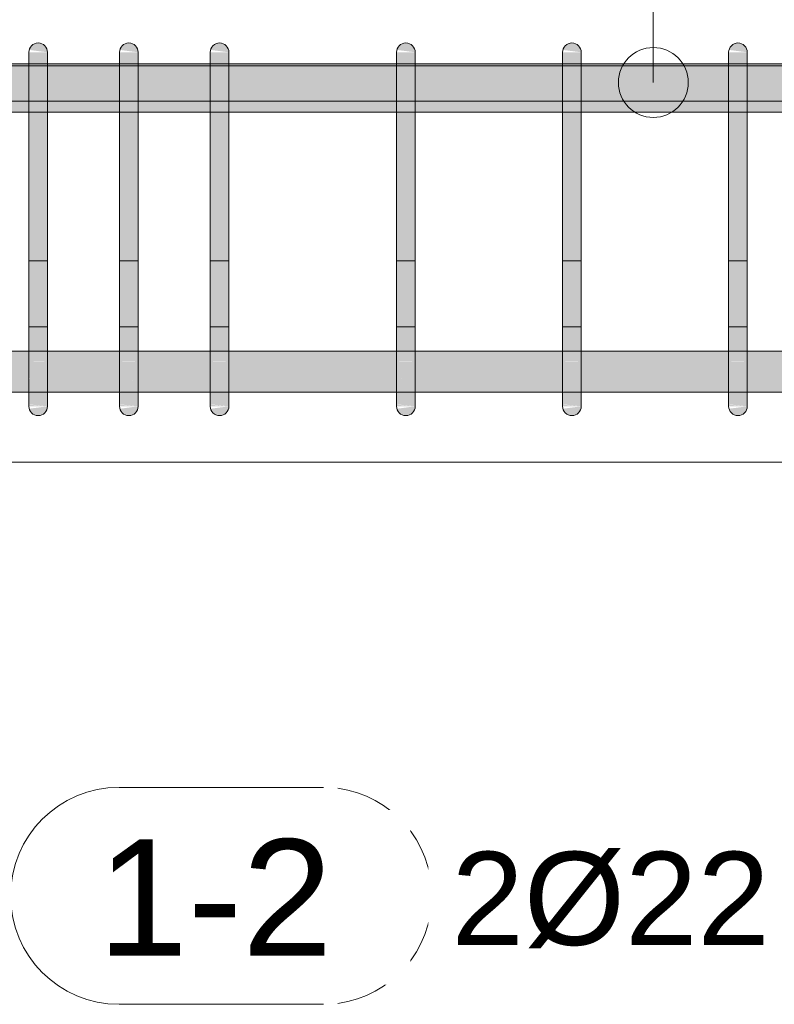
# Model space of a CAD drawing. Header units: millimetres. Extents: x -25607 to 9385, y 1894 to 10168.
# Tile 155 of 181: x 4439 to 4844, y 8379 to 8908. Entities that reach past the tile are written whole.
import ezdxf

# ---------------------------------------------------------------- set-up
doc = ezdxf.new("R2010")
doc.units = ezdxf.units.MM
for name, color, linetype, lineweight in [('S-BEAM', 12, 'Continuous', 9), ('S-RBAR', 171, 'Continuous', 5), ('S-RBAR-IDEN', 171, 'Continuous', 5)]:
    doc.layers.add(name, color=color, linetype=linetype, lineweight=lineweight)
doc.styles.add('Arial', font='arial.ttf', dxfattribs={"height": 50})
doc.styles.add('Arial_1', font='arial.ttf', dxfattribs={"height": 62.5})

# ---------------------------------------------------------------- blocks, each defined once
blk = doc.blocks.new('Popisek výztuže - _Typ_ množství_PRAVÝ-500031-V5')
at = {"layer": 'S-RBAR-IDEN'}
for p, q in [((-9208.82, 5575.12), (-9318.52, 5575.12)), ((-9318.52, 5458.68), (-9208.82, 5458.68))]:
    blk.add_line(p, q, dxfattribs=at)
for centre, start, end in [((-9318.52, 5516.9), 90, 270), ((-9208.82, 5516.9), 277.6434, 82.3566)]:
    blk.add_arc(centre, 58.22, start, end, dxfattribs=at)

msp = doc.modelspace()

# ---------------------------------------------------------------- hatches: boundary and pattern name
at = {"layer": 'S-RBAR'}
for points in [[(4454.26, 8890), (4454.09, 8891.29), (4453.59, 8892.5), (4452.79, 8893.54), (4451.76, 8894.33), (4450.55, 8894.83), (4449.26, 8895), (4447.96, 8894.83), (4446.76, 8894.33), (4445.57, 8893.34), (4444.93, 8892.5), (4444.43, 8891.29), (4454.09, 8890.02)], [(4502.94, 8890), (4502.77, 8891.29), (4502.27, 8892.5), (4501.48, 8893.54), (4500.44, 8894.33), (4499.24, 8894.83), (4497.94, 8895), (4496.65, 8894.83), (4495.44, 8894.33), (4494.41, 8893.54), (4493.61, 8892.5), (4493.11, 8891.29), (4502.77, 8890.02)], [(4551.63, 8890), (4551.46, 8891.29), (4550.96, 8892.5), (4550.17, 8893.54), (4549.13, 8894.33), (4547.93, 8894.83), (4546.63, 8895), (4545.34, 8894.83), (4544.13, 8894.33), (4543.1, 8893.54), (4542.3, 8892.5), (4541.8, 8891.29), (4551.46, 8890.02)], [(4651.63, 8890), (4651.46, 8891.29), (4650.96, 8892.5), (4650.17, 8893.54), (4649.13, 8894.33), (4647.93, 8894.83), (4646.63, 8895), (4645.34, 8894.83), (4644.13, 8894.33), (4643.1, 8893.54), (4642.3, 8892.5), (4641.8, 8891.29), (4651.46, 8890.02)], [(4740.74, 8890), (4740.57, 8891.29), (4740.07, 8892.5), (4739.28, 8893.54), (4738.24, 8894.33), (4737.04, 8894.83), (4735.74, 8895), (4734.45, 8894.83), (4733.24, 8894.33), (4732.21, 8893.54), (4731.41, 8892.5), (4730.92, 8891.29), (4740.57, 8890.02)], [(4829.86, 8890), (4829.69, 8891.29), (4829.19, 8892.5), (4828.39, 8893.54), (4827.36, 8894.33), (4826.15, 8894.83), (4824.86, 8895), (4823.56, 8894.83), (4822.36, 8894.33), (4821.32, 8893.54), (4820.53, 8892.5), (4820.03, 8891.29), (4829.69, 8890.02)], [(4445.57, 8865), (4454.26, 8865), (4454.26, 8890), (4444.26, 8890), (4444.26, 8865)], [(4502.94, 8865), (4502.94, 8890), (4492.94, 8890), (4492.94, 8865)], [(4551.63, 8865), (4551.63, 8890), (4541.63, 8890), (4541.63, 8865)], [(4651.63, 8865), (4651.63, 8890), (4641.63, 8890), (4641.63, 8865)], [(4740.74, 8865), (4740.74, 8890), (4730.74, 8890), (4730.74, 8865)], [(4829.86, 8865), (4829.86, 8890), (4819.86, 8890), (4819.86, 8865)], [(4445.57, 8725), (4454.26, 8725), (4454.26, 8865), (4444.26, 8865), (4444.26, 8725)], [(4502.94, 8725), (4502.94, 8865), (4492.94, 8865), (4492.94, 8725)], [(4551.63, 8725), (4551.63, 8865), (4541.63, 8865), (4541.63, 8725)], [(4641.63, 8725), (4651.63, 8725), (4651.63, 8865), (4641.63, 8865), (4641.63, 8742.55)], [(4730.74, 8725), (4740.74, 8725), (4740.74, 8865), (4730.74, 8865), (4730.74, 8742.55)], [(4819.86, 8725), (4829.86, 8725), (4829.86, 8865), (4819.86, 8865), (4819.86, 8742.55)], [(4449.26, 8695), (4450.55, 8695.17), (4451.76, 8695.67), (4452.79, 8696.46), (4453.59, 8697.5), (4454.09, 8698.71), (4454.09, 8699.98), (4444.43, 8698.71), (4445.57, 8696.66), (4445.72, 8696.46), (4446.76, 8695.67), (4447.96, 8695.17)], [(4497.94, 8695), (4499.24, 8695.17), (4500.44, 8695.67), (4501.48, 8696.46), (4502.27, 8697.5), (4502.77, 8698.71), (4502.77, 8699.98), (4493.11, 8698.71), (4493.61, 8697.5), (4494.41, 8696.46), (4495.44, 8695.67), (4496.65, 8695.17)], [(4546.63, 8695), (4547.93, 8695.17), (4549.13, 8695.67), (4550.17, 8696.46), (4550.96, 8697.5), (4551.46, 8698.71), (4551.46, 8699.98), (4541.8, 8698.71), (4542.3, 8697.5), (4543.1, 8696.46), (4544.13, 8695.67), (4545.34, 8695.17)], [(4646.63, 8695), (4647.93, 8695.17), (4649.13, 8695.67), (4650.17, 8696.46), (4650.96, 8697.5), (4651.46, 8698.71), (4651.46, 8699.98), (4641.8, 8698.71), (4642.3, 8697.5), (4643.1, 8696.46), (4644.13, 8695.67), (4645.34, 8695.17)], [(4735.74, 8695), (4737.04, 8695.17), (4738.24, 8695.67), (4739.28, 8696.46), (4740.07, 8697.5), (4740.57, 8698.71), (4740.57, 8699.98), (4730.92, 8698.71), (4731.41, 8697.5), (4732.21, 8696.46), (4733.24, 8695.67), (4734.45, 8695.17)], [(4824.86, 8695), (4826.15, 8695.17), (4827.36, 8695.67), (4828.39, 8696.46), (4829.19, 8697.5), (4829.69, 8698.71), (4829.69, 8699.98), (4820.03, 8698.71), (4820.53, 8697.5), (4821.32, 8696.46), (4822.36, 8695.67), (4823.56, 8695.17)]]:
    msp.add_hatch(color=256, dxfattribs=at).paths.add_polyline_path(points)
h = msp.add_hatch(color=256, dxfattribs=at)
h.paths.add_polyline_path([(5938.19, 8857.8), (5969.21, 8857.8), (5969.21, 8882.8), (5785.06, 8882.8), (5785.06, 8857.8), (5894.29, 8857.8)])
h.paths.add_polyline_path([(4016.06, 8857.8), (4054.75, 8857.8), (4054.75, 8882.8), (4016.06, 8882.8), (4016.06, 8865)])
h.paths.add_polyline_path([(4651.63, 8857.8), (4730.74, 8857.8), (4730.74, 8882.8), (4651.63, 8882.8), (4651.63, 8865)])
h.paths.add_polyline_path([(1019.44, 8857.8), (1209.04, 8857.8), (1209.04, 8882.8), (1019.44, 8882.8), (1019.44, 8865)])
h.paths.add_polyline_path([(4006.06, 8857.8), (4006.06, 8882.8), (3967.37, 8882.8), (3967.37, 8857.8)])
h.paths.add_polyline_path([(4621.18, 8857.8), (4641.63, 8857.8), (4641.63, 8882.8), (4551.63, 8882.8), (4551.63, 8857.8), (4577.28, 8857.8)])
h.paths.add_polyline_path([(4064.75, 8857.8), (4103.44, 8857.8), (4103.44, 8882.8), (4064.75, 8882.8), (4064.75, 8865)])
h.paths.add_polyline_path([(1219.04, 8857.8), (1408.65, 8857.8), (1408.65, 8882.8), (1219.04, 8882.8), (1219.04, 8865)])
h.paths.add_polyline_path([(5775.06, 8857.8), (5775.06, 8882.8), (5585.68, 8882.8), (5585.68, 8857.8), (5762.59, 8857.8)])
h.paths.add_polyline_path([(2909.06, 8857.8), (2923.16, 8857.8), (2923.16, 8882.8), (2834.64, 8882.8), (2834.64, 8857.8)])
h.paths.add_polyline_path([(3957.37, 8857.8), (3957.37, 8882.8), (3918.68, 8882.8), (3918.77, 8857.8)])
h.paths.add_polyline_path([(2933.16, 8857.8), (3021.68, 8857.8), (3021.68, 8882.8), (2933.16, 8882.8), (2933.16, 8865)])
h.paths.add_polyline_path([(4113.44, 8857.8), (4152.12, 8857.8), (4152.12, 8882.8), (4113.44, 8882.8), (4113.44, 8865)])
h.paths.add_polyline_path([(3031.68, 8857.8), (3120.2, 8857.8), (3120.2, 8882.8), (3031.68, 8882.8), (3031.68, 8865)])
h.paths.add_polyline_path([(5575.68, 8857.8), (5575.68, 8882.8), (5386.3, 8882.8), (5386.3, 8857.8), (5543.08, 8857.8)])
h.paths.add_polyline_path([(3908.68, 8857.8), (3908.68, 8882.8), (3869.99, 8882.8), (3869.99, 8857.8), (3874.87, 8857.8)])
h.paths.add_polyline_path([(4162.12, 8857.8), (4200.81, 8857.8), (4200.81, 8882.8), (4162.12, 8882.8), (4162.12, 8865)])
h.paths.add_polyline_path([(2824.64, 8857.8), (2824.64, 8882.8), (2736.12, 8882.8), (2736.12, 8857.8), (2821.26, 8857.8)])
h.paths.add_polyline_path([(1418.65, 8857.8), (1608.25, 8857.8), (1608.25, 8882.8), (1418.65, 8882.8), (1418.65, 8865)])
h.paths.add_polyline_path([(1618.25, 8857.8), (1807.85, 8857.8), (1807.85, 8882.8), (1618.25, 8882.8), (1618.25, 8865)])
h.paths.add_polyline_path([(3859.99, 8857.8), (3859.99, 8882.8), (3821.3, 8882.8), (3821.3, 8857.8), (3830.97, 8857.8)])
h.paths.add_polyline_path([(5376.3, 8857.8), (5376.3, 8882.8), (5186.3, 8882.8), (5186.3, 8857.8), (5367.48, 8857.8)])
h.paths.add_polyline_path([(3130.2, 8857.8), (3218.71, 8857.8), (3218.71, 8882.8), (3130.2, 8882.8), (3130.2, 8865)])
h.paths.add_polyline_path([(4210.81, 8857.8), (4249.5, 8857.8), (4249.5, 8882.8), (4210.81, 8882.8), (4210.81, 8865)])
h.paths.add_polyline_path([(4541.63, 8857.8), (4541.63, 8882.8), (4502.94, 8882.8), (4502.94, 8857.8), (4533.37, 8857.8)])
h.paths.add_polyline_path([(4740.74, 8857.8), (4819.86, 8857.8), (4819.86, 8882.8), (4740.74, 8882.8), (4740.74, 8865)])
h.paths.add_polyline_path([(3811.3, 8857.8), (3811.3, 8882.8), (3721.3, 8882.8), (3721.3, 8857.8), (3787.07, 8857.8)])
h.paths.add_polyline_path([(5176.3, 8857.8), (5176.3, 8882.8), (5097.19, 8882.8), (5097.19, 8857.8), (5104.08, 8857.8)])
h.paths.add_polyline_path([(1817.85, 8857.8), (2007.45, 8857.8), (2007.45, 8882.8), (1817.85, 8882.8), (1817.85, 8865)])
h.paths.add_polyline_path([(4259.5, 8857.8), (4298.19, 8857.8), (4298.19, 8882.8), (4259.5, 8882.8), (4259.5, 8865)])
h.paths.add_polyline_path([(3711.3, 8857.8), (3711.3, 8882.8), (3622.79, 8882.8), (3622.79, 8857.8), (3699.27, 8857.8)])
h.paths.add_polyline_path([(2017.45, 8857.8), (2207.05, 8857.8), (2207.05, 8882.8), (2017.45, 8882.8), (2017.45, 8865)])
h.paths.add_polyline_path([(4308.19, 8857.8), (4346.88, 8857.8), (4346.88, 8882.8), (4308.19, 8882.8), (4308.19, 8865)])
h.paths.add_polyline_path([(5087.19, 8857.8), (5087.19, 8882.8), (5008.08, 8882.8), (5008.08, 8857.8), (5060.18, 8857.8)])
h.paths.add_polyline_path([(3612.79, 8857.8), (3612.79, 8882.8), (3524.27, 8882.8), (3524.27, 8857.8), (3611.47, 8857.8)])
h.paths.add_polyline_path([(2217.05, 8857.8), (2332.05, 8857.8), (2332.05, 8882.8), (2217.05, 8882.8), (2217.05, 8865)])
h.paths.add_polyline_path([(4356.88, 8857.8), (4395.57, 8857.8), (4395.57, 8882.8), (4356.88, 8882.8), (4356.88, 8865)])
h.paths.add_polyline_path([(4998.08, 8857.8), (4998.08, 8882.8), (4918.97, 8882.8), (4918.97, 8857.8), (4972.38, 8857.8)])
h.paths.add_polyline_path([(3514.27, 8857.8), (3514.27, 8882.8), (3425.75, 8882.8), (3425.75, 8857.8), (3479.77, 8857.8)])
h.paths.add_polyline_path([(2342.05, 8857.8), (2430.57, 8857.8), (2430.57, 8882.8), (2342.05, 8882.8), (2342.05, 8865)])
h.paths.add_polyline_path([(3228.71, 8857.8), (3317.23, 8857.8), (3317.23, 8882.8), (3228.71, 8882.8), (3228.71, 8865)])
h.paths.add_polyline_path([(3415.75, 8857.8), (3415.75, 8882.8), (3327.23, 8882.8), (3327.23, 8857.8), (3391.96, 8857.8)])
h.paths.add_polyline_path([(2440.57, 8857.8), (2529.09, 8857.8), (2529.09, 8882.8), (2440.57, 8882.8), (2440.57, 8865)])
h.paths.add_polyline_path([(4908.97, 8857.8), (4908.97, 8882.8), (4829.86, 8882.8), (4829.86, 8857.8), (4884.58, 8857.8)])
h.paths.add_polyline_path([(4405.57, 8857.8), (4444.26, 8857.8), (4444.26, 8882.8), (4405.57, 8882.8), (4405.57, 8865)])
h.paths.add_polyline_path([(2726.12, 8857.8), (2726.12, 8882.8), (2637.61, 8882.8), (2637.61, 8857.8), (2645.66, 8857.8)])
h.paths.add_polyline_path([(2539.09, 8857.8), (2627.61, 8857.8), (2627.61, 8882.8), (2539.09, 8882.8), (2539.09, 8865)])
h.paths.add_polyline_path([(4454.26, 8857.8), (4492.94, 8857.8), (4492.94, 8882.8), (4454.26, 8882.8), (4454.26, 8865)])
h = msp.add_hatch(color=256, dxfattribs=at)
h.paths.add_polyline_path([(5016.28, 8882.8), (5027.24, 8882.8), (5027.24, 8883.8), (5008.08, 8883.8), (5008.08, 8882.8)])
h.paths.add_polyline_path([(4444.26, 8882.8), (4444.26, 8883.8), (4406.24, 8883.8), (4406.24, 8882.8)])
h.paths.add_polyline_path([(4454.26, 8882.8), (4492.94, 8882.8), (4492.94, 8883.8), (4454.26, 8883.8)])
h.paths.add_polyline_path([(4502.94, 8882.8), (4541.63, 8882.8), (4541.63, 8883.8), (4502.94, 8883.8)])
h.paths.add_polyline_path([(4998.08, 8882.8), (4998.08, 8883.8), (4918.97, 8883.8), (4918.97, 8882.8), (4972.38, 8882.8)])
h.paths.add_polyline_path([(4551.63, 8882.8), (4641.63, 8882.8), (4641.63, 8883.8), (4551.63, 8883.8)])
h.paths.add_polyline_path([(4908.97, 8882.8), (4908.97, 8883.8), (4829.86, 8883.8), (4829.86, 8882.8), (4884.58, 8882.8)])
h.paths.add_polyline_path([(4651.63, 8882.8), (4730.74, 8882.8), (4730.74, 8883.8), (4651.63, 8883.8)])
h.paths.add_polyline_path([(4819.86, 8882.8), (4819.86, 8883.8), (4740.74, 8883.8), (4740.74, 8882.8), (4796.78, 8882.8)])
h = msp.add_hatch(color=256, dxfattribs=at)
h.paths.add_polyline_path([(4577.28, 8707.64), (4641.63, 8707.92), (4641.63, 8729.64), (4551.63, 8729.64), (4551.63, 8707.64)])
h.paths.add_polyline_path([(5575.68, 8707.64), (5575.68, 8729.64), (5386.3, 8729.64), (5386.3, 8707.64), (5543.08, 8707.64)])
h.paths.add_polyline_path([(7026.43, 8707.64), (7026.43, 8729.64), (6951.81, 8729.64), (6951.81, 8707.64), (6991.8, 8707.64)])
h.paths.add_polyline_path([(6596.69, 8707.64), (6772.58, 8707.92), (6772.29, 8729.64), (6582.58, 8729.64), (6582.58, 8707.64)])
h.paths.add_polyline_path([(4210.81, 8707.64), (4249.5, 8707.92), (4249.5, 8729.64), (4210.81, 8729.64), (4210.81, 8707.92)])
h.paths.add_polyline_path([(4444.26, 8707.64), (4444.26, 8729.64), (4405.57, 8729.64), (4405.57, 8707.64)])
h.paths.add_polyline_path([(5585.68, 8707.64), (5775.06, 8707.92), (5775.06, 8729.64), (5585.68, 8729.64), (5585.68, 8707.92)])
h.paths.add_polyline_path([(4918.97, 8707.64), (4998.08, 8707.92), (4998.08, 8729.64), (4918.97, 8729.64), (4918.97, 8707.92)])
h.paths.add_polyline_path([(7036.43, 8707.64), (7111.04, 8707.92), (7111.04, 8729.64), (7036.43, 8729.64), (7036.43, 8707.92)])
h.paths.add_polyline_path([(4541.63, 8707.64), (4541.63, 8729.64), (4502.94, 8729.64), (4502.94, 8707.64), (4533.37, 8707.64)])
h.paths.add_polyline_path([(4884.58, 8707.64), (4908.97, 8707.92), (4908.97, 8729.64), (4829.86, 8729.64), (4829.86, 8707.64), (4840.68, 8707.64)])
h.paths.add_polyline_path([(4199.44, 8707.64), (4200.81, 8707.92), (4200.81, 8729.64), (4199.44, 8729.64), (4199.44, 8707.92)])
h.paths.add_polyline_path([(7299.1, 8707.64), (7353.75, 8707.92), (7353.75, 8729.64), (7290.27, 8729.64), (7290.27, 8707.64)])
h.paths.add_polyline_path([(5785.06, 8707.64), (5974.44, 8707.92), (5974.44, 8729.64), (5785.06, 8729.64), (5785.06, 8707.92)])
h.paths.add_polyline_path([(7579.29, 8707.64), (7579.29, 8729.64), (7544.18, 8729.64), (7544.18, 8707.64), (7562.5, 8707.64)])
h.paths.add_polyline_path([(4651.63, 8707.64), (4730.74, 8707.92), (4730.74, 8729.64), (4651.63, 8729.64), (4651.63, 8707.92)])
h.paths.add_polyline_path([(7363.75, 8707.64), (7398.86, 8707.92), (7398.86, 8729.64), (7363.75, 8729.64), (7363.75, 8707.92)])
h.paths.add_polyline_path([(7599.44, 8707.64), (7599.44, 8729.64), (7589.29, 8729.64), (7589.29, 8707.64)])
h.paths.add_polyline_path([(6572.58, 8707.64), (6572.58, 8729.64), (6383.2, 8729.64), (6383.2, 8707.64), (6552.79, 8707.64)])
h.paths.add_polyline_path([(7121.04, 8707.64), (7195.66, 8707.92), (7195.66, 8729.64), (7121.04, 8729.64), (7121.04, 8707.92)])
h.paths.add_polyline_path([(5376.3, 8707.64), (5376.3, 8729.64), (5186.3, 8729.64), (5186.3, 8707.64), (5367.48, 8707.64)])
h.paths.add_polyline_path([(4259.5, 8707.64), (4298.19, 8707.92), (4298.19, 8729.64), (4259.5, 8729.64), (4259.5, 8707.92)])
h.paths.add_polyline_path([(4395.57, 8707.64), (4395.57, 8729.64), (4356.88, 8729.64), (4356.88, 8707.64), (4357.77, 8707.64)])
h.paths.add_polyline_path([(7534.18, 8707.64), (7534.18, 8729.64), (7499.07, 8729.64), (7499.07, 8707.64), (7518.6, 8707.64)])
h.paths.add_polyline_path([(7280.27, 8707.64), (7280.27, 8729.64), (7205.66, 8729.64), (7205.66, 8707.64), (7255.2, 8707.64)])
h.paths.add_polyline_path([(6941.81, 8707.64), (6941.81, 8729.64), (6867.2, 8729.64), (6867.2, 8707.64), (6904, 8707.64)])
h.paths.add_polyline_path([(5176.3, 8707.64), (5176.3, 8729.64), (5097.19, 8729.64), (5097.19, 8707.64), (5147.98, 8707.64)])
h.paths.add_polyline_path([(6782.58, 8707.64), (6857.2, 8707.92), (6857.2, 8729.64), (6782.58, 8729.64), (6782.58, 8707.92)])
h.paths.add_polyline_path([(5984.44, 8707.64), (6173.82, 8707.92), (6173.82, 8729.64), (5984.44, 8729.64), (5984.44, 8707.92)])
h.paths.add_polyline_path([(4492.94, 8707.64), (4492.94, 8729.64), (4454.26, 8729.64), (4454.26, 8707.64), (4489.47, 8707.64)])
h.paths.add_polyline_path([(4740.74, 8707.64), (4819.86, 8707.92), (4819.86, 8729.64), (4740.74, 8729.64), (4740.74, 8707.92)])
h.paths.add_polyline_path([(7489.07, 8707.64), (7489.07, 8729.64), (7453.97, 8729.64), (7453.97, 8707.64), (7474.7, 8707.64)])
h.paths.add_polyline_path([(6183.82, 8707.64), (6373.2, 8707.92), (6373.2, 8729.64), (6183.82, 8729.64), (6183.82, 8707.92)])
h.paths.add_polyline_path([(4308.19, 8707.64), (4346.88, 8707.92), (4346.88, 8729.64), (4308.19, 8729.64), (4308.19, 8707.92)])
h.paths.add_polyline_path([(5008.08, 8707.64), (5087.19, 8707.92), (5087.19, 8729.64), (5008.08, 8729.64), (5008.08, 8707.92)])
h.paths.add_polyline_path([(7443.97, 8707.64), (7443.97, 8729.64), (7408.86, 8729.64), (7408.86, 8707.64), (7430.8, 8707.64)])
h = msp.add_hatch(color=256, dxfattribs=at)
h.paths.add_polyline_path([(4454.26, 8703.08), (4454.26, 8703.74), (4452.9, 8703.89), (4452.05, 8703.51)])
h.paths.add_polyline_path([(4448.76, 8705.53), (4447.08, 8707.49), (4444.26, 8707.92), (4444.26, 8706.75), (4445.57, 8706.4)])
h.paths.add_polyline_path([(4454.26, 8711.72), (4454.26, 8713.44), (4444.26, 8715.43), (4445.57, 8714.45), (4448.98, 8711.91)])
h.paths.add_polyline_path([(4445.57, 8724.03), (4454.26, 8724.24), (4454.26, 8725), (4444.26, 8725), (4444.26, 8724.03)])
h = msp.add_hatch(color=256, dxfattribs=at)
h.paths.add_polyline_path([(4454.26, 8700), (4454.26, 8703.08), (4452.05, 8703.51), (4452.9, 8703.89), (4454.26, 8703.74), (4454.26, 8711.72), (4449.72, 8711.99), (4445.21, 8714.83), (4444.26, 8714.83), (4444.26, 8708.15), (4447.23, 8707.32), (4448.76, 8705.53), (4444.26, 8706.75), (4444.43, 8700.99), (4446.34, 8700.85), (4450.55, 8700.4)])
h.paths.add_polyline_path([(4454.26, 8700), (4444.26, 8700.85), (4444.43, 8700), (4449.26, 8700)])
h.paths.add_polyline_path([(4454.26, 8713.44), (4454.26, 8724.24), (4452.23, 8724.03), (4444.26, 8724.03), (4444.26, 8715.43), (4447.27, 8714.83)])
h = msp.add_hatch(color=256, dxfattribs=at)
h.paths.add_polyline_path([(4502.94, 8703.08), (4502.94, 8703.74), (4501.59, 8703.89), (4500.74, 8703.51)])
h.paths.add_polyline_path([(4497.45, 8705.53), (4495.77, 8707.49), (4492.94, 8707.92), (4492.94, 8706.75)])
h.paths.add_polyline_path([(4502.94, 8711.72), (4502.94, 8713.44), (4492.94, 8715.43), (4492.94, 8714.83), (4493.75, 8714.83), (4497.67, 8711.91)])
h.paths.add_polyline_path([(4492.94, 8724.03), (4502.94, 8724.24), (4502.94, 8725), (4492.94, 8725)])
h = msp.add_hatch(color=256, dxfattribs=at)
h.paths.add_polyline_path([(4502.94, 8700), (4502.94, 8703.08), (4500.74, 8703.51), (4501.59, 8703.89), (4502.94, 8703.74), (4502.94, 8711.72), (4498.41, 8711.99), (4493.9, 8714.83), (4492.94, 8714.83), (4492.94, 8708.15), (4495.92, 8707.32), (4497.45, 8705.53), (4492.94, 8706.75), (4493.11, 8700.99), (4495.03, 8700.85), (4499.24, 8700.4)])
h.paths.add_polyline_path([(4497.94, 8700), (4502.94, 8700), (4492.94, 8700.85), (4493.11, 8700)])
h.paths.add_polyline_path([(4502.94, 8713.44), (4502.94, 8724.24), (4500.92, 8724.03), (4492.94, 8724.03), (4492.94, 8715.43), (4495.96, 8714.83)])
h = msp.add_hatch(color=256, dxfattribs=at)
h.paths.add_polyline_path([(4551.63, 8703.08), (4551.63, 8703.74), (4550.28, 8703.89), (4549.43, 8703.51)])
h.paths.add_polyline_path([(4546.14, 8705.53), (4544.46, 8707.49), (4541.63, 8707.92), (4541.63, 8706.75)])
h.paths.add_polyline_path([(4551.63, 8711.72), (4551.63, 8713.44), (4541.63, 8715.43), (4541.63, 8714.83), (4542.44, 8714.83), (4546.36, 8711.91)])
h.paths.add_polyline_path([(4541.63, 8724.03), (4551.63, 8724.24), (4551.63, 8725), (4541.63, 8725)])
h = msp.add_hatch(color=256, dxfattribs=at)
h.paths.add_polyline_path([(4551.63, 8700), (4551.63, 8703.08), (4549.43, 8703.51), (4550.28, 8703.89), (4551.63, 8703.74), (4551.63, 8711.72), (4547.1, 8711.99), (4542.59, 8714.83), (4541.63, 8714.83), (4541.63, 8708.15), (4544.61, 8707.32), (4546.14, 8705.53), (4541.63, 8706.75), (4541.8, 8700.99), (4543.72, 8700.85), (4547.93, 8700.4)])
h.paths.add_polyline_path([(4546.63, 8700), (4551.63, 8700), (4541.63, 8700.85), (4541.8, 8700)])
h.paths.add_polyline_path([(4551.63, 8713.44), (4551.63, 8724.24), (4549.6, 8724.03), (4541.63, 8724.03), (4541.63, 8715.43), (4544.65, 8714.83)])
h = msp.add_hatch(color=256, dxfattribs=at)
h.paths.add_polyline_path([(4651.63, 8703.08), (4651.63, 8703.74), (4650.28, 8703.89), (4649.43, 8703.51)])
h.paths.add_polyline_path([(4646.14, 8705.53), (4644.46, 8707.49), (4641.63, 8707.92), (4641.63, 8706.75)])
h.paths.add_polyline_path([(4651.63, 8711.72), (4651.63, 8713.44), (4641.63, 8715.43), (4641.63, 8714.83), (4642.44, 8714.83), (4646.36, 8711.91)])
h.paths.add_polyline_path([(4641.63, 8724.03), (4651.63, 8724.24), (4651.63, 8725), (4641.63, 8725)])
h = msp.add_hatch(color=256, dxfattribs=at)
h.paths.add_polyline_path([(4651.63, 8700), (4651.63, 8703.08), (4649.43, 8703.51), (4650.28, 8703.89), (4651.63, 8703.74), (4651.63, 8711.72), (4647.1, 8711.99), (4642.59, 8714.83), (4641.63, 8714.83), (4641.63, 8708.15), (4644.61, 8707.32), (4646.14, 8705.53), (4641.63, 8706.75), (4641.8, 8700.99), (4643.72, 8700.85), (4647.93, 8700.4)])
h.paths.add_polyline_path([(4646.63, 8700), (4651.63, 8700), (4641.63, 8700.85), (4641.8, 8700)])
h.paths.add_polyline_path([(4651.63, 8713.44), (4651.63, 8724.24), (4649.6, 8724.03), (4641.63, 8724.03), (4641.63, 8715.43), (4644.65, 8714.83)])
h = msp.add_hatch(color=256, dxfattribs=at)
h.paths.add_polyline_path([(4740.74, 8703.08), (4740.74, 8703.74), (4739.39, 8703.89), (4738.54, 8703.51)])
h.paths.add_polyline_path([(4735.25, 8705.53), (4733.57, 8707.49), (4730.74, 8707.92), (4730.74, 8706.75)])
h.paths.add_polyline_path([(4740.74, 8711.72), (4740.74, 8713.44), (4730.74, 8715.43), (4730.74, 8714.83), (4731.55, 8714.83), (4735.47, 8711.91)])
h.paths.add_polyline_path([(4730.74, 8724.03), (4740.74, 8724.24), (4740.74, 8725), (4730.74, 8725)])
h = msp.add_hatch(color=256, dxfattribs=at)
h.paths.add_polyline_path([(4740.74, 8700), (4740.74, 8703.08), (4738.54, 8703.51), (4739.39, 8703.89), (4740.74, 8703.74), (4740.74, 8711.72), (4736.21, 8711.99), (4731.7, 8714.83), (4730.74, 8714.83), (4730.74, 8708.15), (4733.72, 8707.32), (4735.25, 8705.53), (4730.74, 8706.75), (4730.92, 8700.99), (4732.83, 8700.85), (4737.04, 8700.4)])
h.paths.add_polyline_path([(4735.74, 8700), (4740.74, 8700), (4730.74, 8700.85), (4730.92, 8700)])
h.paths.add_polyline_path([(4740.74, 8713.44), (4740.74, 8724.24), (4738.72, 8724.03), (4730.74, 8724.03), (4730.74, 8715.43), (4733.76, 8714.83)])
h = msp.add_hatch(color=256, dxfattribs=at)
h.paths.add_polyline_path([(4829.86, 8703.08), (4829.86, 8703.74), (4828.5, 8703.89), (4827.65, 8703.51)])
h.paths.add_polyline_path([(4824.37, 8705.53), (4822.68, 8707.49), (4819.86, 8707.92), (4819.86, 8706.75)])
h.paths.add_polyline_path([(4829.86, 8711.72), (4829.86, 8713.44), (4819.86, 8715.43), (4819.86, 8714.83), (4820.66, 8714.83), (4824.58, 8711.91)])
h.paths.add_polyline_path([(4819.86, 8724.03), (4829.86, 8724.24), (4829.86, 8725), (4819.86, 8725)])
h = msp.add_hatch(color=256, dxfattribs=at)
h.paths.add_polyline_path([(4829.86, 8700), (4829.86, 8703.08), (4827.65, 8703.51), (4828.5, 8703.89), (4829.86, 8703.74), (4829.86, 8711.72), (4825.33, 8711.99), (4820.81, 8714.83), (4819.86, 8714.83), (4819.86, 8708.15), (4822.83, 8707.32), (4824.37, 8705.53), (4819.86, 8706.75), (4820.03, 8700.99), (4821.94, 8700.85), (4826.15, 8700.4)])
h.paths.add_polyline_path([(4824.86, 8700), (4829.86, 8700), (4819.86, 8700.85), (4820.03, 8700)])
h.paths.add_polyline_path([(4829.86, 8713.44), (4829.86, 8724.24), (4827.83, 8724.03), (4819.86, 8724.03), (4819.86, 8715.43), (4822.87, 8714.83)])

# ---------------------------------------------------------------- linework, layer by layer
at = {"layer": 'S-BEAM'}
for p, q in [((4359.44, 8670), (7599.44, 8670)), ((7599.44, 8670), (4359.44, 8670))]:
    msp.add_line(p, q, dxfattribs=at)
at = {"layer": 'S-RBAR'}
for p, q in [((4444.26, 8865), (4444.26, 8890)), ((4444.26, 8865), (4444.26, 8890)), ((4454.26, 8865), (4454.26, 8890)), ((4454.26, 8865), (4454.26, 8890)), ((4492.94, 8865), (4492.94, 8890)), ((4492.94, 8865), (4492.94, 8890)), ((4502.94, 8865), (4502.94, 8890)), ((4502.94, 8865), (4502.94, 8890)), ((4541.63, 8865), (4541.63, 8890)), ((4541.63, 8865), (4541.63, 8890)), ((4551.63, 8865), (4551.63, 8890)), ((4551.63, 8865), (4551.63, 8890)), ((4641.63, 8865), (4641.63, 8890)), ((4641.63, 8865), (4641.63, 8890)), ((4651.63, 8865), (4651.63, 8890)), ((4651.63, 8865), (4651.63, 8890)), ((4730.74, 8865), (4730.74, 8890)), ((4730.74, 8865), (4730.74, 8890)), ((4740.74, 8865), (4740.74, 8890)), ((4740.74, 8865), (4740.74, 8890)), ((4819.86, 8865), (4819.86, 8890)), ((4819.86, 8865), (4819.86, 8890)), ((4829.86, 8865), (4829.86, 8890)), ((4829.86, 8865), (4829.86, 8890)), ((1019.4, 8882.8), (5969.21, 8882.8)), ((1019.4, 8882.8), (5969.21, 8882.8)), ((1019.4, 8882.8), (5969.21, 8882.8)), ((4406.24, 8883.8), (5027.24, 8883.8)), ((4406.24, 8883.8), (5027.24, 8883.8)), ((4406.24, 8863.8), (5027.24, 8863.8)), ((4406.24, 8863.8), (5027.24, 8863.8)), ((4444.26, 8725), (4444.26, 8865)), ((4444.26, 8865), (4444.26, 8725)), ((4454.26, 8725), (4454.26, 8865)), ((4454.26, 8865), (4454.26, 8725)), ((4492.94, 8725), (4492.94, 8865)), ((4492.94, 8865), (4492.94, 8725)), ((4502.94, 8725), (4502.94, 8865)), ((4502.94, 8865), (4502.94, 8725)), ((4541.63, 8725), (4541.63, 8865)), ((4541.63, 8865), (4541.63, 8725)), ((4551.63, 8725), (4551.63, 8865)), ((4551.63, 8865), (4551.63, 8725)), ((4641.63, 8725), (4641.63, 8865)), ((4641.63, 8865), (4641.63, 8725)), ((4651.63, 8725), (4651.63, 8865)), ((4651.63, 8865), (4651.63, 8725)), ((4730.74, 8725), (4730.74, 8865)), ((4730.74, 8865), (4730.74, 8725)), ((4740.74, 8725), (4740.74, 8865)), ((4740.74, 8865), (4740.74, 8725)), ((4819.86, 8725), (4819.86, 8865)), ((4819.86, 8865), (4819.86, 8725)), ((4829.86, 8725), (4829.86, 8865)), ((4829.86, 8865), (4829.86, 8725)), ((1019.4, 8857.8), (5969.21, 8857.8)), ((1019.4, 8857.8), (5969.21, 8857.8)), ((1019.4, 8857.8), (5969.21, 8857.8)), ((4444.26, 8778.03), (4444.26, 8742.68)), ((4444.26, 8778.03), (4454.26, 8778.03)), ((4454.26, 8778.03), (4454.26, 8742.68)), ((4492.94, 8778.03), (4492.94, 8742.68)), ((4492.94, 8778.03), (4502.94, 8778.03)), ((4502.94, 8778.03), (4502.94, 8742.68)), ((4541.63, 8778.03), (4541.63, 8742.68)), ((4541.63, 8778.03), (4551.63, 8778.03)), ((4551.63, 8778.03), (4551.63, 8742.68)), ((4641.63, 8778.03), (4641.63, 8742.68)), ((4641.63, 8778.03), (4651.63, 8778.03)), ((4651.63, 8778.03), (4651.63, 8742.68)), ((4730.74, 8778.03), (4730.74, 8742.68)), ((4730.74, 8778.03), (4740.74, 8778.03)), ((4740.74, 8778.03), (4740.74, 8742.68)), ((4819.86, 8778.03), (4819.86, 8742.68)), ((4819.86, 8778.03), (4829.86, 8778.03)), ((4829.86, 8778.03), (4829.86, 8742.68)), ((4444.26, 8700), (4444.26, 8742.68)), ((4454.26, 8742.68), (4444.26, 8742.68)), ((4444.26, 8707.32), (4444.26, 8742.68)), ((4454.26, 8700), (4454.26, 8742.68)), ((4454.26, 8707.32), (4454.26, 8742.68)), ((4492.94, 8700), (4492.94, 8742.68)), ((4502.94, 8742.68), (4492.94, 8742.68)), ((4492.94, 8707.32), (4492.94, 8742.68)), ((4502.94, 8700), (4502.94, 8742.68)), ((4502.94, 8707.32), (4502.94, 8742.68)), ((4541.63, 8700), (4541.63, 8742.68)), ((4551.63, 8742.68), (4541.63, 8742.68)), ((4541.63, 8707.32), (4541.63, 8742.68)), ((4551.63, 8700), (4551.63, 8742.68)), ((4551.63, 8707.32), (4551.63, 8742.68)), ((4641.63, 8700), (4641.63, 8742.68)), ((4651.63, 8742.68), (4641.63, 8742.68)), ((4641.63, 8707.32), (4641.63, 8742.68)), ((4651.63, 8700), (4651.63, 8742.68)), ((4651.63, 8707.32), (4651.63, 8742.68)), ((4730.74, 8700), (4730.74, 8742.68)), ((4740.74, 8742.68), (4730.74, 8742.68)), ((4730.74, 8707.32), (4730.74, 8742.68)), ((4740.74, 8700), (4740.74, 8742.68)), ((4740.74, 8707.32), (4740.74, 8742.68)), ((4819.86, 8700), (4819.86, 8742.68)), ((4829.86, 8742.68), (4819.86, 8742.68)), ((4819.86, 8707.32), (4819.86, 8742.68)), ((4829.86, 8700), (4829.86, 8742.68)), ((4829.86, 8707.32), (4829.86, 8742.68)), ((4199.44, 8729.64), (7599.44, 8729.64)), ((4199.44, 8729.64), (7599.44, 8729.64)), ((4199.44, 8729.64), (7599.44, 8729.64)), ((4444.26, 8700), (4444.26, 8725)), ((4444.26, 8707.32), (4444.26, 8725)), ((4454.26, 8700), (4454.26, 8725)), ((4454.26, 8700), (4454.26, 8725)), ((4492.94, 8700), (4492.94, 8725)), ((4492.94, 8707.32), (4492.94, 8725)), ((4502.94, 8700), (4502.94, 8725)), ((4502.94, 8700), (4502.94, 8725)), ((4541.63, 8700), (4541.63, 8725)), ((4541.63, 8707.32), (4541.63, 8725)), ((4551.63, 8700), (4551.63, 8725)), ((4551.63, 8700), (4551.63, 8725)), ((4641.63, 8700), (4641.63, 8725)), ((4641.63, 8707.32), (4641.63, 8725)), ((4651.63, 8700), (4651.63, 8725)), ((4651.63, 8700), (4651.63, 8725)), ((4730.74, 8700), (4730.74, 8725)), ((4730.74, 8707.32), (4730.74, 8725)), ((4740.74, 8700), (4740.74, 8725)), ((4740.74, 8700), (4740.74, 8725)), ((4819.86, 8700), (4819.86, 8725)), ((4819.86, 8707.32), (4819.86, 8725)), ((4829.86, 8700), (4829.86, 8725)), ((4829.86, 8700), (4829.86, 8725)), ((4199.44, 8707.64), (7599.44, 8707.64)), ((4199.44, 8707.64), (7599.44, 8707.64)), ((4199.44, 8707.64), (7599.44, 8707.64)), ((4444.26, 8700.85), (4444.26, 8707.32)), ((4444.26, 8700.85), (4444.26, 8707.32)), ((4454.26, 8700), (4454.26, 8707.32)), ((4492.94, 8700.85), (4492.94, 8707.32)), ((4492.94, 8700.85), (4492.94, 8707.32)), ((4502.94, 8700), (4502.94, 8707.32)), ((4541.63, 8700.85), (4541.63, 8707.32)), ((4541.63, 8700.85), (4541.63, 8707.32)), ((4551.63, 8700), (4551.63, 8707.32)), ((4641.63, 8700.85), (4641.63, 8707.32)), ((4641.63, 8700.85), (4641.63, 8707.32)), ((4651.63, 8700), (4651.63, 8707.32)), ((4730.74, 8700.85), (4730.74, 8707.32)), ((4730.74, 8700.85), (4730.74, 8707.32)), ((4740.74, 8700), (4740.74, 8707.32)), ((4819.86, 8700.85), (4819.86, 8707.32)), ((4819.86, 8700.85), (4819.86, 8707.32)), ((4829.86, 8700), (4829.86, 8707.32))]:
    msp.add_line(p, q, dxfattribs=at)
for centre, start, end in [((4449.26, 8890), 0, 180), ((4449.26, 8890), 0, 180), ((4497.94, 8890), 0, 180), ((4497.94, 8890), 0, 180), ((4546.63, 8890), 0, 180), ((4546.63, 8890), 0, 180), ((4646.63, 8890), 0, 180), ((4646.63, 8890), 0, 180), ((4735.74, 8890), 0, 180), ((4735.74, 8890), 0, 180), ((4824.86, 8890), 0, 180), ((4824.86, 8890), 0, 180), ((4449.26, 8700), 180, 0), ((4449.26, 8700), 180, 0), ((4449.26, 8700), 180, 0), ((4497.94, 8700), 180, 0), ((4497.94, 8700), 180, 0), ((4497.94, 8700), 180, 0), ((4546.63, 8700), 180, 0), ((4546.63, 8700), 180, 0), ((4546.63, 8700), 180, 0), ((4646.63, 8700), 180, 0), ((4646.63, 8700), 180, 0), ((4646.63, 8700), 180, 0), ((4735.74, 8700), 180, 0), ((4735.74, 8700), 180, 0), ((4735.74, 8700), 180, 0), ((4824.86, 8700), 180, 0), ((4824.86, 8700), 180, 0), ((4824.86, 8700), 180, 0)]:
    msp.add_arc(centre, 5, start, end, dxfattribs=at)
at = {"layer": 'S-RBAR-IDEN'}
msp.add_line((4779.43, 8873.8), (4779.43, 8969.7), dxfattribs=at)
msp.add_circle((4779.43, 8873.8), 18.75, dxfattribs=at)

# ---------------------------------------------------------------- block references
msp.add_blockref('Popisek výztuže - _Typ_ množství_PRAVÝ-500031-V5', (13811.2, 2920.4), dxfattribs=at)

# ---------------------------------------------------------------- texts
at = {"layer": 'S-RBAR-IDEN', "insert": (4671.1, 8460.92), "char_height": 50, "width": 210.443, "attachment_point": 1, "style": 'Arial', "bg_fill": 3, "box_fill_scale": 1.25, "bg_fill_color": 256, "bg_fill_true_color": 13158600, "bg_fill_transparency": 0}
msp.add_mtext('2Ø22', dxfattribs=at)

# ---------------------------------------------------------------- next in the draw order: texts
at = {"layer": 'S-RBAR-IDEN', "insert": (4481.11, 8467.67), "char_height": 62.5, "width": 152.3206, "attachment_point": 1, "style": 'Arial_1', "bg_fill": 3, "box_fill_scale": 1.25, "bg_fill_color": 256, "bg_fill_true_color": 13158600, "bg_fill_transparency": 0}
msp.add_mtext('1-2', dxfattribs=at)

doc.saveas('drawing.dxf')
